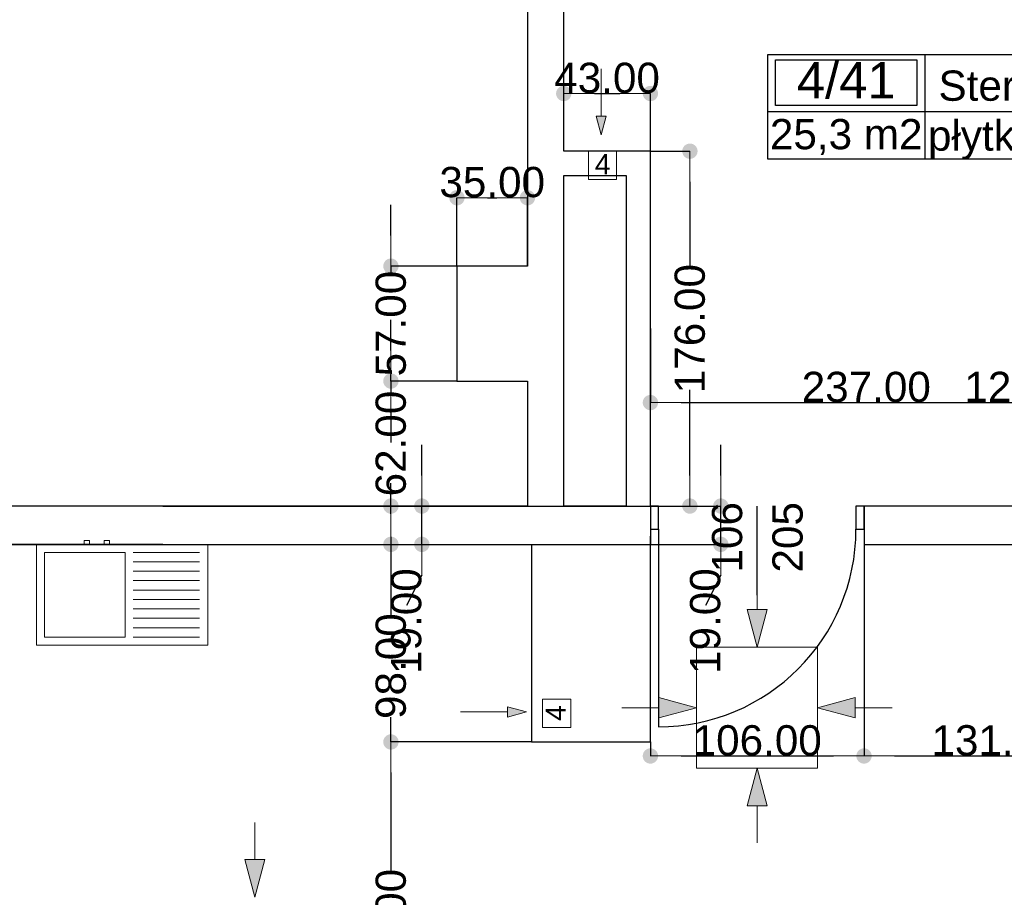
# Model space of a CAD drawing. Header units: millimetres. Extents: x -175445 to -20415, y -559200 to 231527.
# Tile 88 of 256: x -121318 to -116432, y -177681 to -173328. Entities that reach past the tile are written whole.
import ezdxf
from ezdxf.enums import TextEntityAlignment as Align

# ---------------------------------------------------------------- set-up
doc = ezdxf.new("R2010")
doc.units = ezdxf.units.MM
doc.header["$MEASUREMENT"] = 0
for name, color, linetype in [('Drzwi', 7, 'Continuous'), ('Linia', 7, 'Continuous'), ('Obiekt', 7, 'Continuous'), ('Strefa', 7, 'Continuous'), ('Słup', 7, 'Continuous'), ('Tekst', 7, 'Continuous'), ('Wymiary', 63, 'Continuous'), ('Ściana', 7, 'Continuous')]:
    doc.layers.add(name, color=color, linetype=linetype)
doc.styles.add('Arial', font='txt')
doc.dimstyles.new('GENERATED_STYLE__1', dxfattribs={"dimtxt": 150, "dimasz": 152, "dimexe": 0.18, "dimexo": 0, "dimgap": 0.09, "dimtad": 1, "dimtih": 1, "dimtoh": 1, "dimlfac": 0.1, "dimzin": 0, "dimdsep": 46, "dimtxsty": 'Arial', "dimblk": 'ARROWHEAD_11', "dimblk1": 'ARROWHEAD_11', "dimblk2": 'ARROWHEAD_11', "dimcen": 0.09, "dimclrd": 114, "dimclre": 114, "dimclrt": 114, "dimazin": 0, "dimtfac": 1, "dimtdec": 4, "dimtmove": 0, "dimatfit": 3, "dimfxl": 1, "dimtolj": 1, "dimtzin": 0, "dimarcsym": 0})
doc.dimstyles.new('GENERATED_STYLE__2', dxfattribs={"dimtxt": 150, "dimasz": 152, "dimexe": 0.18, "dimexo": 0, "dimgap": 0.09, "dimtad": 1, "dimlfac": 0.1, "dimzin": 0, "dimdsep": 46, "dimtxsty": 'Arial', "dimblk": 'ARROWHEAD_11', "dimblk1": 'ARROWHEAD_11', "dimblk2": 'ARROWHEAD_11', "dimcen": 0.09, "dimclrd": 114, "dimclre": 114, "dimclrt": 114, "dimazin": 0, "dimtfac": 1, "dimtdec": 4, "dimtmove": 0, "dimatfit": 3, "dimfxl": 1, "dimtolj": 1, "dimtzin": 0, "dimarcsym": 0})

# ---------------------------------------------------------------- blocks, each defined once
blk = doc.blocks.new('Sterylizacja_4_41_41', base_point=(-116826.9, 21586.1))
at = {"layer": 'Strefa'}
for p, q in [((-117605.9, 21869), (-115618.7, 21869)), ((-117605.9, 21350.4), (-117605.9, 21869)), ((-117567, 21843.1), (-116865.8, 21843.1)), ((-117567, 21616.8), (-117567, 21843.1)), ((-116865.8, 21843.1), (-116865.8, 21616.8)), ((-116826.9, 21869), (-116826.9, 21350.4)), ((-115618.7, 21869), (-115618.7, 21350.4)), ((-116865.8, 21616.8), (-117567, 21616.8)), ((-117605.9, 21586.1), (-115618.7, 21586.1)), ((-115618.7, 21350.4), (-117605.9, 21350.4))]:
    blk.add_line(p, q, dxfattribs=at)
at = {"layer": 'Strefa', "style": 'Arial'}
for tag, height, p in [('ROOM_NUMBER', 180, (-117216.4, 21741.1)), ('ROOM_NAME', 150, (-116222.8, 21714.5)), ('ROOM_CALC_AREA', 150, (-117216.4, 21474.1)), ('floor_f', 150, (-116222.8, 21467))]:
    blk.add_attdef(tag, text='', height=height, dxfattribs=at).set_placement(p, align=Align.MIDDLE_CENTER)
blk = doc.blocks.new('ARROWHEAD_11')
at = {"color": 0, "linetype": 'Continuous', "lineweight": 0}
blk.add_line((0, 0), (-1, 0), dxfattribs=at)
at = {"color": 0, "linetype": 'Continuous', "lineweight": 0, "const_width": 0.25, "flags": 128}
blk.add_lwpolyline([(-0.125, 0, 1), (0.125, 0, 1)], format="xyb", close=True, dxfattribs=at)
blk = doc.blocks.new('*D1526')
at = {"layer": 'Defpoints', "color": 0}
for p in [(-117128, -175930.6), (-118188, -176910.6), (-117128, -176980.2)]:
    blk.add_point(p, dxfattribs=at)
at = {"layer": 'Wymiary', "color": 114, "lineweight": -2}
for p, q in [((-117128, -175930.6), (-117128, -176980.4)), ((-118188, -176910.6), (-118188, -176980.4)), ((-118036, -176980.2), (-117280, -176980.2))]:
    blk.add_line(p, q, dxfattribs=at)
at = {"layer": 'Wymiary', "color": 114, "lineweight": -2, "xscale": 152, "yscale": 152, "zscale": 152, "rotation": 180}
blk.add_blockref('ARROWHEAD_11', (-118188, -176980.2), dxfattribs=at)
at = {"layer": 'Wymiary', "color": 114, "lineweight": -2, "xscale": 152, "yscale": 152, "zscale": 152}
blk.add_blockref('ARROWHEAD_11', (-117128, -176980.2), dxfattribs=at)
at = {"layer": 'Wymiary', "color": 114, "lineweight": 13, "insert": (-117658, -176903.6), "char_height": 150, "attachment_point": 5, "style": 'Arial'}
blk.add_mtext('\\A1;106.00', dxfattribs=at)
blk = doc.blocks.new('*D1527')
at = {"layer": 'Defpoints', "color": 0}
for p in [(-117128, -175930.6), (-115818, -175930.6), (-115818, -176980.2)]:
    blk.add_point(p, dxfattribs=at)
at = {"layer": 'Wymiary', "color": 114, "lineweight": -2}
for p, q in [((-117128, -175930.6), (-117128, -176980.4)), ((-115818, -175930.6), (-115818, -176980.4)), ((-116976, -176980.2), (-115970, -176980.2))]:
    blk.add_line(p, q, dxfattribs=at)
at = {"layer": 'Wymiary', "color": 114, "lineweight": -2, "xscale": 152, "yscale": 152, "zscale": 152, "rotation": 180}
blk.add_blockref('ARROWHEAD_11', (-117128, -176980.2), dxfattribs=at)
at = {"layer": 'Wymiary', "color": 114, "lineweight": -2, "xscale": 152, "yscale": 152, "zscale": 152}
blk.add_blockref('ARROWHEAD_11', (-115818, -176980.2), dxfattribs=at)
at = {"layer": 'Wymiary', "color": 114, "lineweight": 13, "insert": (-116473, -176903.5), "char_height": 150, "attachment_point": 5, "style": 'Arial'}
blk.add_mtext('\\A1;131.00', dxfattribs=at)
blk = doc.blocks.new('*D1539')
at = {"layer": 'Defpoints', "color": 0}
for p in [(-118188, -174860.6), (-115818, -175227.4), (-115818, -175745.6)]:
    blk.add_point(p, dxfattribs=at)
at = {"layer": 'Wymiary', "color": 114, "lineweight": -2}
for p, q in [((-118188, -174860.6), (-118188, -175227.6)), ((-118036, -175227.4), (-115970, -175227.4)), ((-115818, -175745.6), (-115818, -175227.2))]:
    blk.add_line(p, q, dxfattribs=at)
at = {"layer": 'Wymiary', "color": 114, "lineweight": -2, "xscale": 152, "yscale": 152, "zscale": 152, "rotation": 180}
blk.add_blockref('ARROWHEAD_11', (-118188, -175227.4), dxfattribs=at)
at = {"layer": 'Wymiary', "color": 114, "lineweight": -2, "xscale": 152, "yscale": 152, "zscale": 152}
blk.add_blockref('ARROWHEAD_11', (-115818, -175227.4), dxfattribs=at)
at = {"layer": 'Wymiary', "color": 114, "lineweight": 13, "insert": (-117116.8, -175150.7), "char_height": 150, "attachment_point": 5, "style": 'Arial'}
blk.add_mtext('\\A1;237.00', dxfattribs=at)
blk = doc.blocks.new('*D1540')
at = {"layer": 'Defpoints', "color": 0}
for p in [(-115698, -175227.4), (-115818, -175745.6), (-115698, -175745.6)]:
    blk.add_point(p, dxfattribs=at)
at = {"layer": 'Wymiary', "color": 114, "lineweight": -2}
for p, q in [((-116613.7, -175227.4), (-116122, -175227.4)), ((-116122, -175227.4), (-115970, -175227.4)), ((-115818, -175745.6), (-115818, -175227.2)), ((-115818, -175227.4), (-115698, -175227.4)), ((-115698, -175745.6), (-115698, -175227.2)), ((-115546, -175227.4), (-115394, -175227.4))]:
    blk.add_line(p, q, dxfattribs=at)
at = {"layer": 'Wymiary', "color": 114, "lineweight": -2, "xscale": 152, "yscale": 152, "zscale": 152}
blk.add_blockref('ARROWHEAD_11', (-115818, -175227.4), dxfattribs=at)
at = {"layer": 'Wymiary', "color": 114, "lineweight": -2, "xscale": 152, "yscale": 152, "zscale": 152, "rotation": 180}
blk.add_blockref('ARROWHEAD_11', (-115698, -175227.4), dxfattribs=at)
at = {"layer": 'Wymiary', "color": 114, "lineweight": 13, "insert": (-116367.9, -175150.7), "char_height": 150, "attachment_point": 5, "style": 'Arial'}
blk.add_mtext('\\A1;12.00', dxfattribs=at)
blk = doc.blocks.new('*D1589')
at = {"layer": 'Defpoints', "color": 0}
for p in [(-124946.7, -175930.6), (-120608, -175930.6), (-123328, -178970.6)]:
    blk.add_point(p, dxfattribs=at)
at = {"layer": 'Wymiary', "color": 114, "lineweight": -2}
for p, q in [((-120608, -175930.6), (-124946.9, -175930.6)), ((-124946.7, -176082.6), (-124946.7, -177253.3)), ((-124946.7, -178818.6), (-124946.7, -177875.6)), ((-123328, -178970.6), (-124946.9, -178970.6))]:
    blk.add_line(p, q, dxfattribs=at)
at = {"layer": 'Wymiary', "color": 114, "lineweight": -2, "xscale": 152, "yscale": 152, "zscale": 152}
for p, rotation in [((-124946.7, -175930.6), 90), ((-124946.7, -178970.6), 270)]:
    blk.add_blockref('ARROWHEAD_11', p, dxfattribs=dict(at, rotation=rotation))
at = {"layer": 'Wymiary', "color": 114, "lineweight": 13, "insert": (-124946.7, -177564.5), "char_height": 150, "attachment_point": 5, "rotation": 90, "style": 'Arial'}
blk.add_mtext('\\A1;304.00', dxfattribs=at)
blk = doc.blocks.new('*D1590')
at = {"layer": 'Defpoints', "color": 0}
for p in [(-124793.4, -175740.6), (-120608, -175740.6), (-120608, -175930.6)]:
    blk.add_point(p, dxfattribs=at)
at = {"layer": 'Wymiary', "color": 114, "lineweight": -2}
for p, q in [((-124793.4, -175588.6), (-124793.4, -175436.6)), ((-120608, -175740.6), (-124793.5, -175740.6)), ((-124793.4, -175930.6), (-124793.4, -175740.6)), ((-120608, -175930.6), (-124793.5, -175930.6)), ((-124793.4, -176082.6), (-124870, -176234.6))]:
    blk.add_line(p, q, dxfattribs=at)
at = {"layer": 'Wymiary', "color": 114, "lineweight": -2, "xscale": 152, "yscale": 152, "zscale": 152}
for p, rotation in [((-124793.4, -175740.6), 270), ((-124793.4, -175930.6), 90)]:
    blk.add_blockref('ARROWHEAD_11', p, dxfattribs=dict(at, rotation=rotation))
at = {"layer": 'Wymiary', "color": 114, "lineweight": 13, "insert": (-124870, -176311.3), "char_height": 150, "attachment_point": 5, "rotation": 90, "style": 'Arial'}
blk.add_mtext('\\A1;19.00', dxfattribs=at)
blk = doc.blocks.new('*D1591')
at = {"layer": 'Defpoints', "color": 0}
for p in [(-125358, -169160.6), (-124946.7, -169160.6), (-120608, -175740.6)]:
    blk.add_point(p, dxfattribs=at)
at = {"layer": 'Wymiary', "color": 114, "lineweight": -2}
for p, q in [((-125358, -169160.6), (-124946.5, -169160.6)), ((-124946.7, -169312.6), (-124946.7, -172252.9)), ((-124946.7, -175588.6), (-124946.7, -172876.1)), ((-120608, -175740.6), (-124946.9, -175740.6))]:
    blk.add_line(p, q, dxfattribs=at)
at = {"layer": 'Wymiary', "color": 114, "lineweight": -2, "xscale": 152, "yscale": 152, "zscale": 152}
for p, rotation in [((-124946.7, -169160.6), 90), ((-124946.7, -175740.6), 270)]:
    blk.add_blockref('ARROWHEAD_11', p, dxfattribs=dict(at, rotation=rotation))
at = {"layer": 'Wymiary', "color": 114, "lineweight": 13, "insert": (-124946.7, -172564.5), "char_height": 150, "attachment_point": 5, "rotation": 90, "style": 'Arial'}
blk.add_mtext('\\A1;658.00', dxfattribs=at)
blk = doc.blocks.new('*D1596')
at = {"layer": 'Defpoints', "color": 0}
for p in [(-118798, -174211.3), (-119148, -174550.6), (-118798, -174550.6)]:
    blk.add_point(p, dxfattribs=at)
at = {"layer": 'Wymiary', "color": 114, "lineweight": -2}
for p, q in [((-119148, -174550.6), (-119148, -174211.1)), ((-118996, -174211.3), (-118950, -174211.3)), ((-118798, -174550.6), (-118798, -174211.1))]:
    blk.add_line(p, q, dxfattribs=at)
at = {"layer": 'Wymiary', "color": 114, "lineweight": -2, "xscale": 152, "yscale": 152, "zscale": 152, "rotation": 180}
blk.add_blockref('ARROWHEAD_11', (-119148, -174211.3), dxfattribs=at)
at = {"layer": 'Wymiary', "color": 114, "lineweight": -2, "xscale": 152, "yscale": 152, "zscale": 152}
blk.add_blockref('ARROWHEAD_11', (-118798, -174211.3), dxfattribs=at)
at = {"layer": 'Wymiary', "color": 114, "lineweight": 13, "insert": (-118973, -174134.6), "char_height": 150, "attachment_point": 5, "style": 'Arial'}
blk.add_mtext('\\A1;35.00', dxfattribs=at)
blk = doc.blocks.new('*D1597')
at = {"layer": 'Defpoints', "color": 0}
for p in [(-118188, -173694.5), (-118618, -173980.6), (-118188, -173980.6)]:
    blk.add_point(p, dxfattribs=at)
at = {"layer": 'Wymiary', "color": 114, "lineweight": -2}
for p, q in [((-118618, -173980.6), (-118618, -173694.3)), ((-118466, -173694.5), (-118340, -173694.5)), ((-118188, -173980.6), (-118188, -173694.3))]:
    blk.add_line(p, q, dxfattribs=at)
at = {"layer": 'Wymiary', "color": 114, "lineweight": -2, "xscale": 152, "yscale": 152, "zscale": 152, "rotation": 180}
blk.add_blockref('ARROWHEAD_11', (-118618, -173694.5), dxfattribs=at)
at = {"layer": 'Wymiary', "color": 114, "lineweight": -2, "xscale": 152, "yscale": 152, "zscale": 152}
blk.add_blockref('ARROWHEAD_11', (-118188, -173694.5), dxfattribs=at)
at = {"layer": 'Wymiary', "color": 114, "lineweight": 13, "insert": (-118403, -173617.7), "char_height": 150, "attachment_point": 5, "style": 'Arial'}
blk.add_mtext('\\A1;43.00', dxfattribs=at)
blk = doc.blocks.new('*D1598')
at = {"layer": 'Defpoints', "color": 0}
for p in [(-120608, -175740.6), (-117838.7, -175740.6), (-120608, -175930.6)]:
    blk.add_point(p, dxfattribs=at)
at = {"layer": 'Wymiary', "color": 114, "lineweight": -2}
for p, q in [((-117838.7, -175588.6), (-117838.7, -175436.6)), ((-120608, -175740.6), (-117838.5, -175740.6)), ((-117838.7, -175930.6), (-117838.7, -175740.6)), ((-120608, -175930.6), (-117838.5, -175930.6)), ((-117838.7, -176082.6), (-117915.4, -176234.6))]:
    blk.add_line(p, q, dxfattribs=at)
at = {"layer": 'Wymiary', "color": 114, "lineweight": -2, "xscale": 152, "yscale": 152, "zscale": 152}
for p, rotation in [((-117838.7, -175740.6), 270), ((-117838.7, -175930.6), 90)]:
    blk.add_blockref('ARROWHEAD_11', p, dxfattribs=dict(at, rotation=rotation))
at = {"layer": 'Wymiary', "color": 114, "lineweight": 13, "insert": (-117915.4, -176311.3), "char_height": 150, "attachment_point": 5, "rotation": 90, "style": 'Arial'}
blk.add_mtext('\\A1;19.00', dxfattribs=at)
blk = doc.blocks.new('*D1599')
at = {"layer": 'Defpoints', "color": 0}
for p in [(-118188, -173980.6), (-117992, -173980.6), (-120608, -175740.6)]:
    blk.add_point(p, dxfattribs=at)
at = {"layer": 'Wymiary', "color": 114, "lineweight": -2}
for p, q in [((-118188, -173980.6), (-117991.9, -173980.6)), ((-117992, -174132.6), (-117992, -174556.5)), ((-117992, -175588.6), (-117992, -175164.8)), ((-120608, -175740.6), (-117991.9, -175740.6))]:
    blk.add_line(p, q, dxfattribs=at)
at = {"layer": 'Wymiary', "color": 114, "lineweight": -2, "xscale": 152, "yscale": 152, "zscale": 152}
for p, rotation in [((-117992, -173980.6), 90), ((-117992, -175740.6), 270)]:
    blk.add_blockref('ARROWHEAD_11', p, dxfattribs=dict(at, rotation=rotation))
at = {"layer": 'Wymiary', "color": 114, "lineweight": 13, "insert": (-117992, -174860.6), "char_height": 150, "attachment_point": 5, "rotation": 90, "style": 'Arial'}
blk.add_mtext('\\A1;176.00', dxfattribs=at)
blk = doc.blocks.new('*D1660')
at = {"layer": 'Defpoints', "color": 0}
for p in [(-119475.6, -176910.6), (-118778, -176910.6), (-118708, -178810.6)]:
    blk.add_point(p, dxfattribs=at)
at = {"layer": 'Wymiary', "color": 114, "lineweight": -2}
for p, q in [((-118778, -176910.6), (-119475.8, -176910.6)), ((-119475.6, -177062.6), (-119475.6, -177556.5)), ((-119475.6, -178658.6), (-119475.6, -178164.8)), ((-118708, -178810.6), (-119475.8, -178810.6))]:
    blk.add_line(p, q, dxfattribs=at)
at = {"layer": 'Wymiary', "color": 114, "lineweight": -2, "xscale": 152, "yscale": 152, "zscale": 152}
for p, rotation in [((-119475.6, -176910.6), 90), ((-119475.6, -178810.6), 270)]:
    blk.add_blockref('ARROWHEAD_11', p, dxfattribs=dict(at, rotation=rotation))
at = {"layer": 'Wymiary', "color": 114, "lineweight": 13, "insert": (-119475.6, -177860.6), "char_height": 150, "attachment_point": 5, "rotation": 90, "style": 'Arial'}
blk.add_mtext('\\A1;190.00', dxfattribs=at)
blk = doc.blocks.new('*D1661')
at = {"layer": 'Defpoints', "color": 0}
for p in [(-120608, -175930.6), (-119475.6, -175930.6), (-118778, -176910.6)]:
    blk.add_point(p, dxfattribs=at)
at = {"layer": 'Wymiary', "color": 114, "lineweight": -2}
for p, q in [((-119475.6, -175778.6), (-119475.6, -175626.6)), ((-120608, -175930.6), (-119475.4, -175930.6)), ((-119475.6, -175930.6), (-119475.6, -176281.5)), ((-119475.6, -176910.6), (-119475.6, -176787.4)), ((-118778, -176910.6), (-119475.8, -176910.6)), ((-119475.6, -177062.6), (-119475.6, -177214.6))]:
    blk.add_line(p, q, dxfattribs=at)
at = {"layer": 'Wymiary', "color": 114, "lineweight": -2, "xscale": 152, "yscale": 152, "zscale": 152}
for p, rotation in [((-119475.6, -175930.6), 270), ((-119475.6, -176910.6), 90)]:
    blk.add_blockref('ARROWHEAD_11', p, dxfattribs=dict(at, rotation=rotation))
at = {"layer": 'Wymiary', "color": 114, "lineweight": 13, "insert": (-119475.6, -176534.5), "char_height": 150, "attachment_point": 5, "rotation": 90, "style": 'Arial'}
blk.add_mtext('\\A1;98.00', dxfattribs=at)
blk = doc.blocks.new('*D1662')
at = {"layer": 'Defpoints', "color": 0}
for p in [(-120608, -175740.6), (-119322.2, -175740.6), (-120608, -175930.6)]:
    blk.add_point(p, dxfattribs=at)
at = {"layer": 'Wymiary', "color": 114, "lineweight": -2}
for p, q in [((-119322.2, -175588.6), (-119322.2, -175436.6)), ((-120608, -175740.6), (-119322, -175740.6)), ((-119322.2, -175930.6), (-119322.2, -175740.6)), ((-120608, -175930.6), (-119322, -175930.6)), ((-119322.2, -176082.6), (-119398.9, -176234.6))]:
    blk.add_line(p, q, dxfattribs=at)
at = {"layer": 'Wymiary', "color": 114, "lineweight": -2, "xscale": 152, "yscale": 152, "zscale": 152}
for p, rotation in [((-119322.2, -175740.6), 270), ((-119322.2, -175930.6), 90)]:
    blk.add_blockref('ARROWHEAD_11', p, dxfattribs=dict(at, rotation=rotation))
at = {"layer": 'Wymiary', "color": 114, "lineweight": 13, "insert": (-119398.9, -176311.3), "char_height": 150, "attachment_point": 5, "rotation": 90, "style": 'Arial'}
blk.add_mtext('\\A1;19.00', dxfattribs=at)
blk = doc.blocks.new('*D1663')
at = {"layer": 'Defpoints', "color": 0}
for p in [(-119475.6, -175120.6), (-119148, -175120.6), (-120608, -175740.6)]:
    blk.add_point(p, dxfattribs=at)
at = {"layer": 'Wymiary', "color": 114, "lineweight": -2}
for p, q in [((-119475.6, -174968.6), (-119475.6, -174816.6)), ((-119148, -175120.6), (-119475.8, -175120.6)), ((-119475.6, -175120.6), (-119475.6, -175177.3)), ((-119475.6, -175740.6), (-119475.6, -175684)), ((-120608, -175740.6), (-119475.4, -175740.6)), ((-119475.6, -175892.6), (-119475.6, -176044.6))]:
    blk.add_line(p, q, dxfattribs=at)
at = {"layer": 'Wymiary', "color": 114, "lineweight": -2, "xscale": 152, "yscale": 152, "zscale": 152}
for p, rotation in [((-119475.6, -175120.6), 270), ((-119475.6, -175740.6), 90)]:
    blk.add_blockref('ARROWHEAD_11', p, dxfattribs=dict(at, rotation=rotation))
at = {"layer": 'Wymiary', "color": 114, "lineweight": 13, "insert": (-119475.6, -175430.6), "char_height": 150, "attachment_point": 5, "rotation": 90, "style": 'Arial'}
blk.add_mtext('\\A1;62.00', dxfattribs=at)
blk = doc.blocks.new('*D1664')
at = {"layer": 'Defpoints', "color": 0}
for p in [(-119475.6, -174550.6), (-119148, -174550.6), (-119148, -175120.6)]:
    blk.add_point(p, dxfattribs=at)
at = {"layer": 'Wymiary', "color": 114, "lineweight": -2}
for p, q in [((-119475.6, -174398.6), (-119475.6, -174246.6)), ((-119148, -174550.6), (-119475.8, -174550.6)), ((-119475.6, -174550.6), (-119475.6, -174582.7)), ((-119475.6, -175120.6), (-119475.6, -175088.6)), ((-119148, -175120.6), (-119475.8, -175120.6)), ((-119475.6, -175272.6), (-119475.6, -175424.6))]:
    blk.add_line(p, q, dxfattribs=at)
at = {"layer": 'Wymiary', "color": 114, "lineweight": -2, "xscale": 152, "yscale": 152, "zscale": 152}
for p, rotation in [((-119475.6, -174550.6), 270), ((-119475.6, -175120.6), 90)]:
    blk.add_blockref('ARROWHEAD_11', p, dxfattribs=dict(at, rotation=rotation))
at = {"layer": 'Wymiary', "color": 114, "lineweight": 13, "insert": (-119475.6, -174835.6), "char_height": 150, "attachment_point": 5, "rotation": 90, "style": 'Arial'}
blk.add_mtext('\\A1;57.00', dxfattribs=at)
blk = doc.blocks.new('*D1735')
at = {"layer": 'Defpoints', "color": 0}
for p in [(-67558, -174460.7), (-67558, -180112.2), (-140258, -180730.6)]:
    blk.add_point(p, dxfattribs=at)
at = {"layer": 'Wymiary', "color": 114, "lineweight": -2}
for p, q in [((-67558, -174460.7), (-67558, -180112.4)), ((-140258, -180730.6), (-140258, -180112)), ((-140106, -180112.2), (-67710, -180112.2))]:
    blk.add_line(p, q, dxfattribs=at)
at = {"layer": 'Wymiary', "color": 114, "lineweight": -2, "xscale": 152, "yscale": 152, "zscale": 152, "rotation": 180}
blk.add_blockref('ARROWHEAD_11', (-140258, -180112.2), dxfattribs=at)
at = {"layer": 'Wymiary', "color": 114, "lineweight": -2, "xscale": 152, "yscale": 152, "zscale": 152}
blk.add_blockref('ARROWHEAD_11', (-67558, -180112.2), dxfattribs=at)
at = {"layer": 'Wymiary', "color": 114, "lineweight": 13, "insert": (-103908, -180035.5), "char_height": 150, "attachment_point": 5, "style": 'Arial'}
blk.add_mtext('\\A1;7270.01', dxfattribs=at)

msp = doc.modelspace()

# ---------------------------------------------------------------- hatches: boundary and pattern name
at = {"layer": 'Linia', "linetype": 'Continuous', "lineweight": 13}
for points in [[(-118432.421, -173900.001), (-118407.421, -173806.7), (-118457.421, -173806.7)], [(-117658.513, -176440.837), (-117608.264, -176254.301), (-117708.264, -176254.168)], [(-117959.713, -176740.836), (-118146.316, -176690.836), (-118146.316, -176790.836)], [(-117358.913, -176740.836), (-117172.311, -176790.836), (-117172.311, -176690.836)], [(-118803.269, -176761.946), (-118896.57, -176736.946), (-118896.57, -176786.946)], [(-117658.513, -177040.836), (-117708.264, -177227.505), (-117608.264, -177227.372)], [(-120151.507, -177680.945), (-120101.258, -177494.409), (-120201.258, -177494.276)]]:
    msp.add_hatch(color=256, dxfattribs=at).paths.add_polyline_path(points)

# ---------------------------------------------------------------- linework, layer by layer
at = {"layer": 'Drzwi'}
for p, q in [((-118148.019, -175740.636), (-118188.019, -175740.636)), ((-118188.019, -175740.636), (-118188.019, -175855.636)), ((-118188.019, -175740.636), (-118188.019, -175855.636)), ((-118148.019, -175855.636), (-118148.019, -175740.636)), ((-117128.019, -175740.636), (-117168.019, -175740.636)), ((-117168.019, -175740.636), (-117168.019, -175855.636)), ((-117128.019, -175855.636), (-117128.019, -175740.636)), ((-117128.019, -175740.636), (-117128.019, -175855.636)), ((-118188.019, -175855.636), (-118148.019, -175855.636)), ((-118148.019, -175855.636), (-118148.019, -176835.636)), ((-117168.019, -175855.636), (-117128.019, -175855.636))]:
    msp.add_line(p, q, dxfattribs=at)
msp.add_arc((-118148.019, -175855.636), 980, 270, 0, dxfattribs=at)
at = {"layer": 'Linia', "lineweight": 13}
for p, q in [((-118432.421, -173572.309), (-118432.421, -173806.7)), ((-118432.421, -173900.001), (-118457.421, -173806.7)), ((-118457.421, -173806.7), (-118407.421, -173806.7)), ((-118432.421, -173900.001), (-118407.421, -173806.7)), ((-118495.754, -174120.636), (-118495.754, -173980.636)), ((-118495.754, -173980.636), (-118355.754, -173980.636)), ((-118355.754, -173980.636), (-118355.754, -174120.636)), ((-118355.754, -174120.636), (-118495.754, -174120.636)), ((-117658.019, -176070.462), (-117658.264, -176254.234)), ((-117658.513, -176440.837), (-117708.264, -176254.168)), ((-117708.264, -176254.168), (-117608.264, -176254.301)), ((-117658.513, -176440.837), (-117608.264, -176254.301)), ((-117358.913, -176441.236), (-117958.913, -176441.236)), ((-117958.913, -176441.236), (-117958.913, -177040.436)), ((-117358.913, -177040.436), (-117358.913, -176441.236)), ((-118582.634, -176698.613), (-118722.634, -176698.613)), ((-118722.634, -176698.613), (-118722.634, -176838.613)), ((-118582.634, -176838.613), (-118582.634, -176698.613)), ((-117959.713, -176740.836), (-118146.316, -176690.836)), ((-118146.316, -176790.836), (-118146.316, -176690.836)), ((-117358.913, -176740.836), (-117172.311, -176690.836)), ((-117172.311, -176690.836), (-117172.311, -176790.836)), ((-119130.961, -176761.946), (-118896.57, -176761.946)), ((-118803.269, -176761.946), (-118896.57, -176736.946)), ((-118896.57, -176786.946), (-118896.57, -176736.946)), ((-118803.269, -176761.946), (-118896.57, -176786.946)), ((-118330.088, -176740.836), (-118146.316, -176740.836)), ((-117959.713, -176740.836), (-118146.316, -176790.836)), ((-117358.913, -176740.836), (-117172.311, -176790.836)), ((-116988.538, -176740.836), (-117172.311, -176740.836)), ((-118722.634, -176838.613), (-118582.634, -176838.613)), ((-117958.913, -177041.236), (-117358.913, -177041.236)), ((-117658.513, -177040.836), (-117708.264, -177227.505)), ((-117658.513, -177040.836), (-117608.264, -177227.372)), ((-117608.264, -177227.372), (-117708.264, -177227.505)), ((-117658.019, -177411.211), (-117658.264, -177227.438)), ((-120151.013, -177310.57), (-120151.258, -177494.342)), ((-120151.507, -177680.945), (-120201.258, -177494.276)), ((-120201.258, -177494.276), (-120101.258, -177494.409)), ((-120151.507, -177680.945), (-120101.258, -177494.409))]:
    msp.add_line(p, q, dxfattribs=at)
at = {"layer": 'Obiekt'}
msp.add_line((-117658.019, -176182.014), (-117658.019, -175740.636), dxfattribs=at)
at = {"layer": 'Obiekt', "lineweight": 5}
for p, q in [((-121234.862, -175930.636), (-121234.862, -176430.636)), ((-120809.862, -175930.636), (-121234.862, -175930.636)), ((-120971.362, -175910.636), (-120998.362, -175910.636)), ((-120998.362, -175910.636), (-120998.362, -175930.636)), ((-120998.362, -175930.636), (-120971.362, -175930.636)), ((-120971.362, -175930.636), (-120971.362, -175910.636)), ((-120871.362, -175910.636), (-120898.362, -175910.636)), ((-120898.362, -175910.636), (-120898.362, -175930.636)), ((-120898.362, -175930.636), (-120871.362, -175930.636)), ((-120871.362, -175930.636), (-120871.362, -175910.636)), ((-120384.862, -175930.636), (-120809.862, -175930.636)), ((-120384.862, -176430.636), (-120384.862, -175930.636)), ((-121194.862, -175970.636), (-121194.862, -176390.636)), ((-120994.862, -175970.636), (-121194.862, -175970.636)), ((-120794.862, -175970.636), (-120994.862, -175970.636)), ((-120794.862, -176390.636), (-120794.862, -175970.636)), ((-120754.862, -175970.636), (-120424.862, -175970.636)), ((-120754.862, -176017.302), (-120424.862, -176017.302)), ((-120754.862, -176063.969), (-120424.862, -176063.969)), ((-120754.862, -176110.636), (-120424.862, -176110.636)), ((-120754.862, -176157.302), (-120424.862, -176157.302)), ((-120754.862, -176203.969), (-120424.862, -176203.969)), ((-120754.862, -176250.636), (-120424.862, -176250.636)), ((-120754.862, -176297.302), (-120424.862, -176297.302)), ((-120754.862, -176343.969), (-120424.862, -176343.969)), ((-121194.862, -176390.636), (-120794.862, -176390.636)), ((-120754.862, -176390.636), (-120424.862, -176390.636)), ((-121234.862, -176430.636), (-120384.862, -176430.636))]:
    msp.add_line(p, q, dxfattribs=at)
at = {"layer": 'Słup'}
for p, q in [((-118798.019, -174550.636), (-119148.019, -174550.636)), ((-119148.019, -174550.636), (-119148.019, -175120.636)), ((-119148.019, -175120.636), (-118798.019, -175120.636)), ((-118778.019, -175930.636), (-118778.019, -176910.636)), ((-118188.019, -175930.636), (-118188.019, -175890.636)), ((-118188.019, -176910.636), (-118188.019, -175930.636)), ((-118778.019, -176910.636), (-118188.019, -176910.636))]:
    msp.add_line(p, q, dxfattribs=at)
at = {"layer": 'Ściana'}
for p, q in [((-118188.019, -175740.636), (-118188.019, -175855.636)), ((-117128.019, -175740.636), (-117128.019, -175855.636)), ((-118188.019, -175855.636), (-118188.019, -175930.636)), ((-117128.019, -175855.636), (-117128.019, -175930.636))]:
    msp.add_line(p, q, dxfattribs=at)
at = {"layer": 'Ściana', "flags": 128}
for points in [[(-118618.019, -173980.636), (-118618.019, -171140.636)], [(-118798.019, -171200.636), (-118798.019, -174550.636)], [(-118188.019, -173980.636), (-118618.019, -173980.636)], [(-118188.019, -175740.636), (-118188.019, -173980.636)], [(-118618.019, -175740.636), (-118618.019, -174100.636)], [(-118618.019, -174100.636), (-118308.019, -174100.636)], [(-118308.019, -174100.636), (-118308.019, -175740.636)], [(-118798.019, -175120.636), (-118798.019, -175740.636)], [(-118798.019, -175740.636), (-124078.019, -175740.636)], [(-118308.019, -175740.636), (-118618.019, -175740.636)], [(-115818.019, -175740.636), (-117128.019, -175740.636)], [(-123138.019, -175930.636), (-118778.019, -175930.636)], [(-117128.019, -175930.636), (-115818.019, -175930.636)]]:
    msp.add_lwpolyline(points, dxfattribs=at)

# ---------------------------------------------------------------- block references
at = {"layer": 'Strefa'}
ref = msp.add_blockref('Sterylizacja_4_41_41', (-116826.894, -173783.816), dxfattribs=at)
ref.add_attrib('ROOM_NAME', 'Sterylizacja', dxfattribs={"color": 7, "height": 150, "style": 'Arial'}).set_placement((-116222.81, -173655.416), align=Align.MIDDLE_CENTER)
ref.add_attrib('ROOM_NUMBER', '4/41', dxfattribs={"color": 7, "height": 180, "style": 'Arial'}).set_placement((-117216.414, -173628.869), align=Align.MIDDLE_CENTER)
ref.add_attrib('ROOM_CALC_AREA', '25,3 m2', dxfattribs={"color": 7, "height": 150, "style": 'Arial'}).set_placement((-117216.414, -173895.871), align=Align.MIDDLE_CENTER)
ref.add_attrib('floor_f', 'płytki ceram.', dxfattribs={"color": 7, "height": 150, "style": 'Arial'}).set_placement((-116222.81, -173902.916), align=Align.MIDDLE_CENTER)

# ---------------------------------------------------------------- texts
at = {"layer": 'Obiekt', "char_height": 150, "attachment_point": 7, "rotation": 90, "style": 'Arial'}
for s, insert in [('\\A1;{\\fArial|b0|i0|c238|p38;106}', (-117730.55, -176070.462)), ('\\A1;{\\fArial|b0|i0|c238|p38;205}', (-117430.55, -176070.462))]:
    msp.add_mtext(s, dxfattribs=dict(at, insert=insert))
at = {"layer": 'Tekst', "lineweight": 13, "insert": (-118463.697, -174044.921), "char_height": 100, "attachment_point": 4, "style": 'Arial'}
msp.add_mtext('\\A1;{\\fArial|b0|i0|c238|p38;4}', dxfattribs=at)
at = {"layer": 'Tekst', "lineweight": 13, "insert": (-118658.348, -176806.556), "char_height": 100, "attachment_point": 4, "rotation": 90, "style": 'Arial'}
msp.add_mtext('\\A1;{\\fArial|b0|i0|c238|p38;4}', dxfattribs=at)

# ---------------------------------------------------------------- dimensions: what is measured, and where the dimension line sits
at = {"layer": 'Wymiary', "lineweight": 13}
for base, p1, p2, picture, middle in [((-124946.721, -169160.636), (-120608.019, -175740.636), (-125358.019, -169160.636), '*D1591', (-124946.721, -172564.465)), ((-117992.033, -173980.636), (-120608.019, -175740.636), (-118188.019, -173980.636), '*D1599', (-117992.033, -174860.636)), ((-119475.571, -174550.636), (-119148.019, -175120.636), (-119148.019, -174550.636), '*D1664', (-119475.571, -174835.636)), ((-119475.571, -175120.636), (-120608.019, -175740.636), (-119148.019, -175120.636), '*D1663', (-119475.571, -175430.636)), ((-124793.369, -175740.636), (-120608.019, -175930.636), (-120608.019, -175740.636), '*D1590', (-124870.045, -176311.312)), ((-117838.681, -175740.636), (-120608.019, -175930.636), (-120608.019, -175740.636), '*D1598', (-117915.357, -176311.312)), ((-119322.219, -175740.636), (-120608.019, -175930.636), (-120608.019, -175740.636), '*D1662', (-119398.895, -176311.312)), ((-119475.571, -175930.636), (-118778.019, -176910.636), (-120608.019, -175930.636), '*D1661', (-119475.571, -176534.465)), ((-124946.721, -175930.636), (-123328.019, -178970.636), (-120608.019, -175930.636), '*D1589', (-124946.721, -177564.465)), ((-119475.571, -176910.636), (-118708.019, -178810.636), (-118778.019, -176910.636), '*D1660', (-119475.571, -177860.636))]:
    dim = msp.add_linear_dim(base=base, p1=p1, p2=p2, angle=90, dimstyle='GENERATED_STYLE__2', dxfattribs=at)
    dim.commit()
    dim.dimension.update_dxf_attribs({"geometry": picture, "text_midpoint": middle, "dimtype": 160, "text_rotation": 90})
for base, p1, p2, picture, middle in [((-118188.019, -173694.45), (-118618.019, -173980.636), (-118188.019, -173980.636), '*D1597', (-118403.019, -173694.45)), ((-118798.019, -174211.314), (-119148.019, -174550.636), (-118798.019, -174550.636), '*D1596', (-118973.019, -174211.314)), ((-67557.968, -180112.207), (-140258.019, -180730.636), (-67557.968, -174460.715), '*D1735', (-103907.994, -180112.207)), ((-115818.019, -175227.407), (-118188.019, -174860.636), (-115818.019, -175745.636), '*D1539', (-117116.848, -175227.407)), ((-115698.019, -175227.407), (-115818.019, -175745.636), (-115698.019, -175745.636), '*D1540', (-116367.88, -175227.407)), ((-117128.019, -176980.242), (-118188.019, -176910.636), (-117128.019, -175930.636), '*D1526', (-117658.019, -176980.242)), ((-115818.019, -176980.242), (-117128.019, -175930.636), (-115818.019, -175930.636), '*D1527', (-116473.019, -176980.242))]:
    dim = msp.add_linear_dim(base=base, p1=p1, p2=p2, dimstyle='GENERATED_STYLE__1', dxfattribs=at)
    dim.commit()
    dim.dimension.update_dxf_attribs({"geometry": picture, "text_midpoint": middle, "dimtype": 160})

doc.saveas('drawing.dxf')
